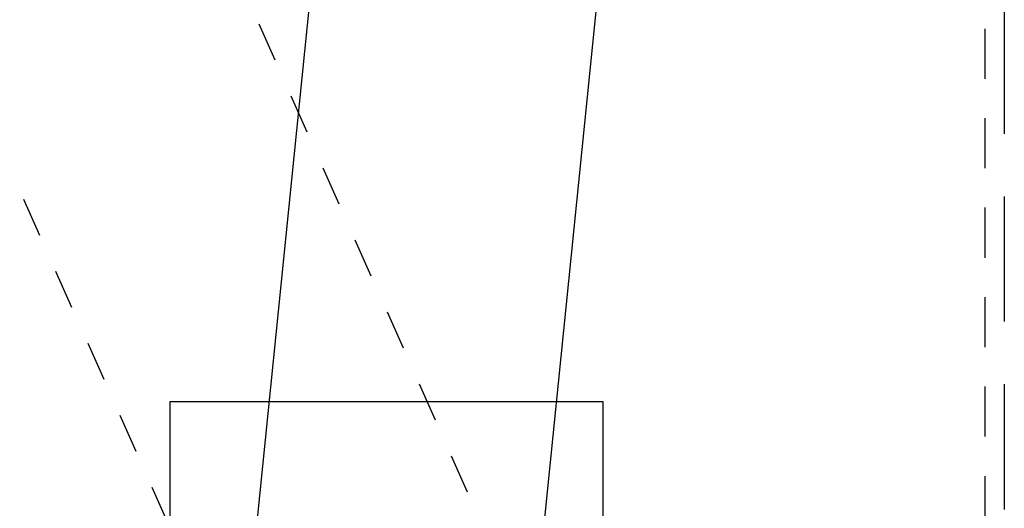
# Model space of a CAD drawing. Header units: metres. Extents: x -5 to 93, y -48 to 79.
# Tile 66 of 91: x 75.8 to 78.29, y 19.48 to 20.72. Entities that reach past the tile are written whole.
import ezdxf

# ---------------------------------------------------------------- set-up
doc = ezdxf.new("R2010")
doc.units = ezdxf.units.M
doc.header["$LTSCALE"] = 0.05
doc.linetypes.add('VERDECKT', pattern=[9.525, 6.35, -3.175])
doc.linetypes.add('VERDECKT2', pattern=[4.7625, 3.175, -1.5875])
for name, color, linetype in [('A_Ansicht', 2, 'Continuous'), ('A_Sanitär', 4, 'Continuous'), ('A_Unsichtbar', 7, 'VERDECKT'), ('A_Unsichtbar-über', 253, 'VERDECKT')]:
    doc.layers.add(name, color=color, linetype=linetype)

msp = doc.modelspace()

# ---------------------------------------------------------------- linework, layer by layer
at = {"layer": 'A_Ansicht'}
msp.add_lwpolyline([(77.2764, 19.7495), (77.2764, 19.7495), (76.1764, 19.7495), (76.1764, 18.6495), (77.2764, 18.6495), (77.2764, 19.7495)], dxfattribs=at)
at = {"layer": 'A_Sanitär'}
msp.add_lwpolyline([(76.2994, 18.476), (77.0215, 18.4029), (77.5723, 23.8395), (76.8503, 23.9127)], close=True, dxfattribs=at)
at = {"layer": 'A_Sanitär', "color": 8, "linetype": 'VERDECKT2', "ltscale": 0.5}
msp.add_lwpolyline([(77.324, 18.6404), (76.6611, 18.345), (74.4369, 23.3364), (75.0998, 23.6318)], close=True, dxfattribs=at)
at = {"layer": 'A_Unsichtbar'}
msp.add_line((78.2943, 25.5095), (78.2943, 15.4995), dxfattribs=at)
at = {"layer": 'A_Unsichtbar-über', "linetype": 'VERDECKT2', "ltscale": 0.8}
msp.add_line((78.2451, 27.2795), (78.2443, 8.1995), dxfattribs=at)

doc.saveas('drawing.dxf')
